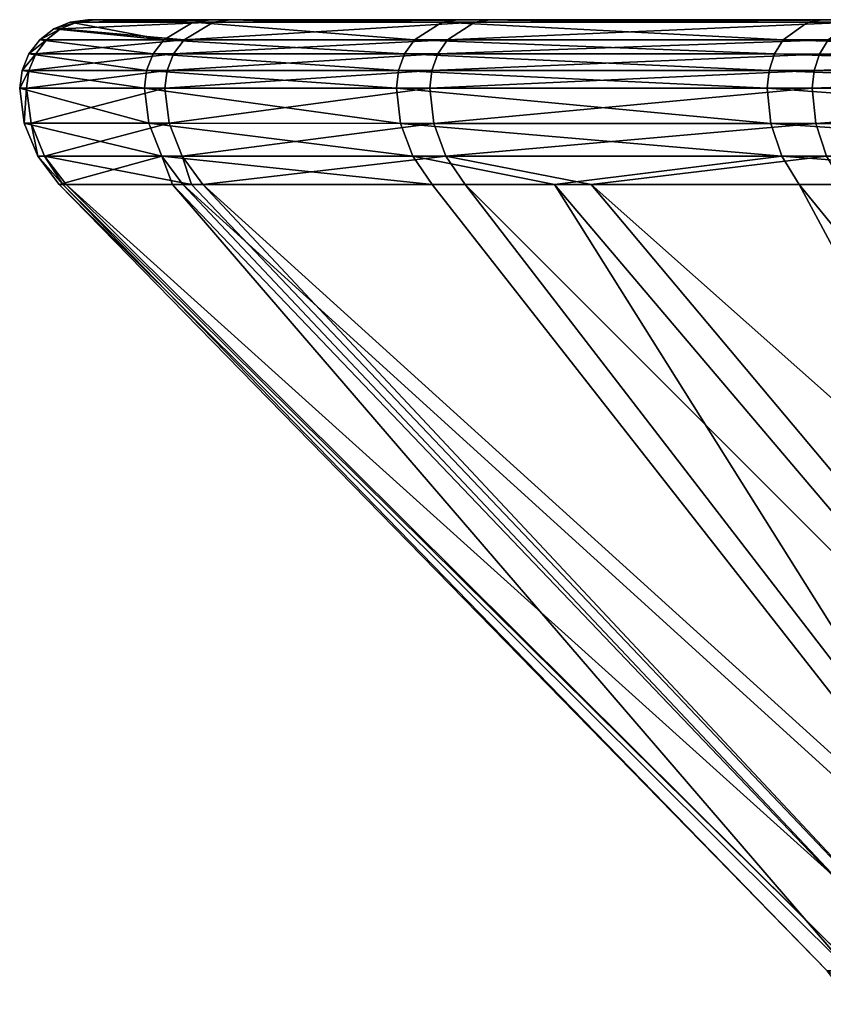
# Model space of a CAD drawing. Extents: x -0.026 to 0.157, y -0.18 to 0.125.
# Tile 251 of 256: x 0.10017 to 0.10604, y 0.1183 to 0.1255. Entities that reach past the tile are written whole.
import ezdxf

# ---------------------------------------------------------------- set-up
doc = ezdxf.new("R2010")
doc.units = 0
doc.layers.add('mesh', color=7, linetype='CONTINUOUS')

msp = doc.modelspace()

# ---------------------------------------------------------------- meshes
at = {"layer": 'mesh'}
mesh = msp.add_polyface(dxfattribs=at)
corners = [(0.1010805, 0.1249958, 0.0628642), (0.100186, 0.1251254, 0.0577123), (0.101097, 0.1251252, 0.0628597), (0.100169, 0.124996, 0.0577137), (0.1002363, 0.1251254, 0.0524852), (0.1002193, 0.124996, 0.0524835), (0.1012462, 0.1251252, 0.0473563), (0.1012299, 0.1249958, 0.0473515), (0.1002358, 0.125246, 0.0577082), (0.1011452, 0.1252458, 0.0628465), (0.100286, 0.125246, 0.0524903), (0.1012942, 0.1252458, 0.0473704), (0.100315, 0.1253495, 0.0577016), (0.1003651, 0.1253495, 0.0524984), (0.1004681, 0.125429, 0.0525089), (0.1004182, 0.125429, 0.057693), (0.1005881, 0.1254789, 0.0525212), (0.1005384, 0.1254789, 0.0576831), (0.1015854, 0.1254787, 0.0474563), (0.1007168, 0.1254959, 0.0525344), (0.1006673, 0.1254959, 0.0576724), (0.1003012, 0.124498, 0.0577027), (0.1002026, 0.1247383, 0.0577109), (0.1012085, 0.1244978, 0.0628291), (0.1002529, 0.1247383, 0.0524869), (0.1003514, 0.1244979, 0.052497), (0.1012622, 0.1247381, 0.047361), (0.1013572, 0.1244978, 0.0473891), (0.1011131, 0.1247381, 0.0628553), (0.1013704, 0.1253494, 0.0473929), (0.1012218, 0.1253494, 0.0628255)]
mesh.append_faces([[corners[k] for k in face] for face in [(0, 1, 2, 2), (3, 1, 0, 0), (3, 4, 1, 1), (5, 4, 3, 3), (5, 6, 4, 4), (7, 6, 5, 5), (2, 8, 9, 9), (1, 8, 2, 2), (1, 10, 8, 8), (4, 10, 1, 1), (4, 11, 10, 10), (6, 11, 4, 4), (8, 12, 9, 9), (8, 13, 12, 12), (10, 13, 8, 8), (12, 14, 15, 15), (13, 14, 12, 12), (15, 16, 17, 17), (14, 16, 15, 15), (14, 18, 16, 16), (17, 19, 20, 20), (16, 19, 17, 17), (21, 22, 23, 23), (21, 24, 22, 22), (25, 24, 21, 21), (25, 26, 24, 24), (27, 26, 25, 25), (28, 3, 0, 0), (22, 3, 28, 28), (22, 5, 3, 3), (24, 5, 22, 22), (24, 7, 5, 5), (26, 7, 24, 24), (10, 29, 13, 13), (11, 29, 10, 10), (12, 15, 30, 30), (13, 29, 14, 14), (15, 17, 30, 30)]])
mesh = msp.add_polyface(dxfattribs=at)
corners = [(0.102923, 0.1249955, 0.0677595), (0.101097, 0.1251252, 0.0628597), (0.1029383, 0.1251249, 0.067752), (0.1010805, 0.1249958, 0.0628642), (0.1012299, 0.1249958, 0.0473515), (0.1031814, 0.1251249, 0.0425003), (0.1012462, 0.1251252, 0.0473563), (0.1031662, 0.1249955, 0.0424926), (0.105976, 0.1251245, 0.0380826), (0.1011452, 0.1252458, 0.0628465), (0.1029832, 0.1252455, 0.0677302), (0.103226, 0.1252455, 0.042523), (0.1012942, 0.1252458, 0.0473704), (0.1060155, 0.125245, 0.0381131), (0.1032564, 0.1254784, 0.0675975), (0.1015628, 0.1254958, 0.062732), (0.1033727, 0.1254954, 0.0675409), (0.101438, 0.1254787, 0.0627662), (0.1006673, 0.1254959, 0.0576724), (0.1005384, 0.1254789, 0.0576831), (0.1005881, 0.1254789, 0.0525212), (0.1017095, 0.1254957, 0.0474929), (0.1007168, 0.1254959, 0.0525344), (0.1015854, 0.1254787, 0.0474563), (0.1036117, 0.1254954, 0.0427198), (0.1034964, 0.1254784, 0.042661), (0.1030423, 0.1244975, 0.0677014), (0.1011131, 0.1247381, 0.0628553), (0.1029533, 0.1247378, 0.0677447), (0.1012085, 0.1244978, 0.0628291), (0.1002026, 0.1247383, 0.0577109), (0.1013572, 0.1244978, 0.0473891), (0.1031963, 0.1247378, 0.0425079), (0.1012622, 0.1247381, 0.047361), (0.1032845, 0.1244975, 0.0425529), (0.1059624, 0.124995, 0.0380722), (0.1012218, 0.1253494, 0.0628255), (0.1030547, 0.1253491, 0.0676955), (0.100315, 0.1253495, 0.0577016), (0.1032967, 0.125349, 0.0425591), (0.1013704, 0.1253494, 0.0473929), (0.1004681, 0.125429, 0.0525089)]
mesh.append_faces([[corners[k] for k in face] for face in [(0, 1, 2, 2), (3, 1, 0, 0), (4, 5, 6, 6), (7, 5, 4, 4), (7, 8, 5, 5), (2, 9, 10, 10), (1, 9, 2, 2), (6, 11, 12, 12), (5, 11, 6, 6), (5, 13, 11, 11), (14, 15, 16, 16), (17, 15, 14, 14), (17, 18, 15, 15), (19, 18, 17, 17), (20, 21, 22, 22), (23, 21, 20, 20), (23, 24, 21, 21), (25, 24, 23, 23), (26, 27, 28, 28), (29, 27, 26, 26), (29, 30, 27, 27), (31, 32, 33, 33), (34, 32, 31, 31), (28, 3, 0, 0), (27, 3, 28, 28), (33, 7, 4, 4), (32, 7, 33, 33), (32, 35, 7, 7), (10, 36, 37, 37), (9, 36, 10, 10), (9, 38, 36, 36), (12, 39, 40, 40), (11, 39, 12, 12), (37, 17, 14, 14), (36, 17, 37, 37), (36, 19, 17, 17), (40, 23, 41, 41), (40, 25, 23, 23), (39, 25, 40, 40)]])
mesh = msp.add_polyface(dxfattribs=at)
corners = [(0.1056335, 0.1249951, 0.0722329), (0.1056472, 0.1251245, 0.0722227), (0.1091199, 0.1249945, 0.076132), (0.1029383, 0.1251249, 0.067752), (0.102923, 0.1249955, 0.0677595), (0.1059624, 0.124995, 0.0380722), (0.105976, 0.1251245, 0.0380826), (0.1031662, 0.1249955, 0.0424926), (0.1095346, 0.1251239, 0.0342536), (0.1095233, 0.1249944, 0.0342409), (0.1056874, 0.1252451, 0.072193), (0.1091316, 0.1251239, 0.0761195), (0.1029832, 0.1252455, 0.0677302), (0.1060155, 0.125245, 0.0381131), (0.1031814, 0.1251249, 0.0425003), (0.1095679, 0.1252444, 0.0342909), (0.1059315, 0.125478, 0.0720124), (0.1033727, 0.1254954, 0.0675409), (0.1060355, 0.125495, 0.0719354), (0.1032564, 0.1254784, 0.0675975), (0.1034964, 0.1254784, 0.042661), (0.1063586, 0.125495, 0.0383774), (0.1036117, 0.1254954, 0.0427198), (0.1062561, 0.125478, 0.0382984), (0.1057402, 0.124497, 0.0721538), (0.1029533, 0.1247378, 0.0677447), (0.1056606, 0.1247373, 0.0722128), (0.1032845, 0.1244975, 0.0425529), (0.1059892, 0.1247373, 0.0380928), (0.1031963, 0.1247378, 0.0425079), (0.1060676, 0.124497, 0.0381533), (0.1095457, 0.1247367, 0.0342661), (0.1091429, 0.1247368, 0.0761072), (0.128416, 0.1254912, 0.0553703), (0.1006673, 0.1254959, 0.0576724), (0.1007168, 0.1254959, 0.0525344), (0.1057513, 0.1253486, 0.0721457), (0.1091656, 0.1252445, 0.0760829), (0.1030547, 0.1253491, 0.0676955), (0.103226, 0.1252455, 0.042523), (0.1060785, 0.1253486, 0.0381616), (0.1032967, 0.125349, 0.0425591), (0.1096209, 0.125348, 0.0343501), (0.1092197, 0.125348, 0.0760247), (0.1097704, 0.1254774, 0.0345172), (0.1093723, 0.1254774, 0.0758605)]
mesh.append_faces([[corners[k] for k in face] for face in [(0, 1, 2, 2), (0, 3, 1, 1), (4, 3, 0, 0), (5, 6, 7, 7), (5, 8, 6, 6), (9, 8, 5, 5), (1, 10, 11, 11), (1, 12, 10, 10), (3, 12, 1, 1), (6, 13, 14, 14), (6, 15, 13, 13), (16, 17, 18, 18), (19, 17, 16, 16), (20, 21, 22, 22), (23, 21, 20, 20), (24, 25, 26, 26), (27, 28, 29, 29), (30, 31, 28, 28), (26, 0, 32, 32), (26, 4, 0, 0), (25, 4, 26, 26), (28, 5, 29, 29), (28, 9, 5, 5), (33, 34, 35, 35), (10, 36, 37, 37), (10, 38, 36, 36), (12, 38, 10, 10), (39, 40, 41, 41), (13, 40, 39, 39), (13, 42, 40, 40), (36, 16, 43, 43), (36, 19, 16, 16), (38, 19, 36, 36), (41, 23, 20, 20), (40, 23, 41, 41), (40, 44, 23, 23), (16, 18, 45, 45), (23, 44, 21, 21)]])
mesh = msp.add_polyface(dxfattribs=at)
corners = [(0.1132634, 0.1249938, 0.0793241), (0.1091316, 0.1251239, 0.0761195), (0.1132726, 0.1251232, 0.0793097), (0.1091199, 0.1249945, 0.076132), (0.1056472, 0.1251245, 0.0722227), (0.1095233, 0.1249944, 0.0342409), (0.1137363, 0.1251231, 0.0311437), (0.1095346, 0.1251239, 0.0342536), (0.1137275, 0.1249937, 0.0311292), (0.1091656, 0.1252445, 0.0760829), (0.1132993, 0.1252438, 0.0792675), (0.1056874, 0.1252451, 0.072193), (0.1095679, 0.1252444, 0.0342909), (0.105976, 0.1251245, 0.0380826), (0.1137622, 0.1252437, 0.0311865), (0.1133344, 0.1244958, 0.0792119), (0.1091429, 0.1247368, 0.0761072), (0.1132814, 0.1247361, 0.0792956), (0.1092103, 0.1244964, 0.0760347), (0.1056606, 0.1247373, 0.0722128), (0.1096117, 0.1244964, 0.0343399), (0.1137449, 0.124736, 0.0311581), (0.1095457, 0.1247367, 0.0342661), (0.1056335, 0.1249951, 0.0722329), (0.1059892, 0.1247373, 0.0380928), (0.128416, 0.1254912, 0.0553703), (0.1060355, 0.125495, 0.0719354), (0.1033727, 0.1254954, 0.0675409), (0.1015628, 0.1254958, 0.062732), (0.1006673, 0.1254959, 0.0576724), (0.1036117, 0.1254954, 0.0427198), (0.1063586, 0.125495, 0.0383774), (0.1017095, 0.1254957, 0.0474929), (0.1092197, 0.125348, 0.0760247), (0.1133418, 0.1253473, 0.0792004), (0.1057513, 0.1253486, 0.0721457), (0.1096209, 0.125348, 0.0343501), (0.1060155, 0.125245, 0.0381131), (0.1138034, 0.1253473, 0.0312544), (0.1093723, 0.1254774, 0.0758605), (0.1134616, 0.1254767, 0.0790109), (0.1059315, 0.125478, 0.0720124), (0.1097704, 0.1254774, 0.0345172), (0.1060785, 0.1253486, 0.0381616), (0.1139196, 0.1254767, 0.0314461), (0.1135308, 0.1254937, 0.0789016), (0.1139866, 0.1254937, 0.0315568)]
mesh.append_faces([[corners[k] for k in face] for face in [(0, 1, 2, 2), (3, 1, 0, 0), (3, 4, 1, 1), (5, 6, 7, 7), (8, 6, 5, 5), (2, 9, 10, 10), (1, 9, 2, 2), (1, 11, 9, 9), (7, 12, 13, 13), (7, 14, 12, 12), (6, 14, 7, 7), (15, 16, 17, 17), (18, 19, 16, 16), (20, 21, 22, 22), (17, 3, 0, 0), (16, 3, 17, 17), (16, 23, 3, 3), (22, 5, 24, 24), (22, 8, 5, 5), (21, 8, 22, 22), (25, 26, 27, 27), (25, 28, 29, 29), (25, 30, 31, 31), (25, 32, 30, 30), (10, 33, 34, 34), (9, 33, 10, 10), (9, 35, 33, 33), (12, 36, 37, 37), (12, 38, 36, 36), (14, 38, 12, 12), (34, 39, 40, 40), (33, 39, 34, 34), (33, 41, 39, 39), (36, 42, 43, 43), (36, 44, 42, 42), (38, 44, 36, 36), (40, 39, 45, 45), (44, 46, 42, 42), (25, 39, 26, 26)]])
mesh = msp.add_polyface(dxfattribs=at)
corners = [(0.1179229, 0.124993, 0.0817005), (0.1179293, 0.1251224, 0.0816847), (0.1229398, 0.1249921, 0.0831803), (0.1132726, 0.1251232, 0.0793097), (0.1132634, 0.1249938, 0.0793241), (0.1137275, 0.1249937, 0.0311292), (0.1184379, 0.1251223, 0.0288589), (0.1137363, 0.1251231, 0.0311437), (0.1184319, 0.1249929, 0.0288429), (0.1234792, 0.1251215, 0.0274768), (0.1179478, 0.125243, 0.0816383), (0.1229431, 0.1251216, 0.0831636), (0.1132993, 0.1252438, 0.0792675), (0.1184555, 0.1252429, 0.0289056), (0.1137622, 0.1252437, 0.0311865), (0.123488, 0.1252421, 0.027526), (0.1180602, 0.1254759, 0.0813563), (0.1135308, 0.1254937, 0.0789016), (0.1181081, 0.125493, 0.0812361), (0.1134616, 0.1254767, 0.0790109), (0.1139196, 0.1254767, 0.0314461), (0.1186081, 0.1254929, 0.0293109), (0.1139866, 0.1254937, 0.0315568), (0.1185625, 0.1254759, 0.0291898), (0.1235635, 0.1254921, 0.0279524), (0.1179354, 0.1247353, 0.0816692), (0.1132814, 0.1247361, 0.0792956), (0.1137449, 0.124736, 0.0311581), (0.1184437, 0.1247352, 0.0288745), (0.1234762, 0.1249921, 0.02746), (0.128416, 0.1254912, 0.0553703), (0.1033727, 0.1254954, 0.0675409), (0.1015628, 0.1254958, 0.062732), (0.1007168, 0.1254959, 0.0525344), (0.1017095, 0.1254957, 0.0474929), (0.1179772, 0.1253465, 0.0815645), (0.1229527, 0.1252421, 0.0831146), (0.1133418, 0.1253473, 0.0792004), (0.1184835, 0.1253465, 0.02898), (0.1138034, 0.1253473, 0.0312544), (0.1235018, 0.1253456, 0.0276042), (0.1235409, 0.1254751, 0.027825), (0.1093723, 0.1254774, 0.0758605), (0.1097704, 0.1254774, 0.0345172), (0.1063586, 0.125495, 0.0383774)]
mesh.append_faces([[corners[k] for k in face] for face in [(0, 1, 2, 2), (0, 3, 1, 1), (4, 3, 0, 0), (5, 6, 7, 7), (8, 6, 5, 5), (8, 9, 6, 6), (1, 10, 11, 11), (1, 12, 10, 10), (3, 12, 1, 1), (7, 13, 14, 14), (6, 13, 7, 7), (6, 15, 13, 13), (16, 17, 18, 18), (19, 17, 16, 16), (20, 21, 22, 22), (23, 21, 20, 20), (23, 24, 21, 21), (25, 4, 0, 0), (26, 4, 25, 25), (27, 8, 5, 5), (28, 29, 8, 8), (30, 18, 17, 17), (31, 32, 30, 30), (33, 34, 30, 30), (30, 22, 21, 21), (10, 35, 36, 36), (10, 37, 35, 35), (12, 37, 10, 10), (14, 38, 39, 39), (13, 38, 14, 14), (13, 40, 38, 38), (35, 19, 16, 16), (37, 19, 35, 35), (39, 23, 20, 20), (38, 23, 39, 39), (38, 41, 23, 23), (17, 42, 30, 30), (30, 43, 22, 22), (44, 43, 30, 30)]])
mesh = msp.add_polyface(dxfattribs=at)
corners = [(0.1060676, 0.124497, 0.0381533), (0.1032845, 0.1244975, 0.0425529), (0.1043468, 0.1242906, 0.0411671), (0.1061924, 0.1242903, 0.0382495), (0.1034249, 0.1242908, 0.0426245), (0.1015084, 0.1242911, 0.0474337), (0.1013572, 0.1244978, 0.0473891), (0.1014252, 0.1242911, 0.047856), (0.1003514, 0.1244979, 0.052497), (0.1005082, 0.1242913, 0.052513), (0.1004832, 0.1242913, 0.0551014), (0.1003012, 0.124498, 0.0577027), (0.1004583, 0.1242913, 0.0576897), (0.1012085, 0.1244978, 0.0628291), (0.1012855, 0.1242911, 0.0623635), (0.1013605, 0.1242911, 0.0627874), (0.1031841, 0.1242908, 0.0676325), (0.1030423, 0.1244975, 0.0677014), (0.1040778, 0.1242907, 0.0691074), (0.1057402, 0.124497, 0.0721538), (0.1058669, 0.1242904, 0.07206), (0.1029533, 0.1247378, 0.0677447), (0.1059892, 0.1247373, 0.0380928), (0.1089575, 0.1185411, 0.0663556), (0.1076901, 0.1185413, 0.0637219), (0.1067773, 0.1185415, 0.0609454), (0.1062347, 0.1185416, 0.0580734), (0.1060717, 0.1185416, 0.0551552), (0.1062909, 0.1185416, 0.0522407), (0.1068887, 0.1185415, 0.0493797), (0.1078548, 0.1185413, 0.0466212), (0.1091726, 0.1185411, 0.0440124)]
mesh.append_faces([[corners[k] for k in face] for face in [(0, 1, 2, 2), (2, 3, 0, 0), (1, 4, 2, 2), (1, 5, 4, 4), (6, 5, 1, 1), (6, 7, 5, 5), (8, 7, 6, 6), (8, 9, 7, 7), (8, 10, 9, 9), (11, 10, 8, 8), (11, 12, 10, 10), (13, 12, 11, 11), (13, 14, 12, 12), (13, 15, 14, 14), (13, 16, 15, 15), (17, 16, 13, 13), (17, 18, 16, 16), (19, 18, 17, 17), (19, 20, 18, 18), (17, 21, 19, 19), (0, 22, 1, 1), (23, 18, 20, 20), (24, 16, 18, 18), (24, 15, 16, 16), (25, 15, 24, 24), (25, 14, 15, 15), (26, 14, 25, 25), (26, 12, 14, 14), (27, 12, 26, 26), (27, 10, 12, 12), (28, 10, 27, 27), (28, 9, 10, 10), (29, 9, 28, 28), (29, 7, 9, 9), (29, 5, 7, 7), (30, 5, 29, 29), (30, 4, 5, 5), (31, 2, 4, 4)]])
mesh = msp.add_polyface(dxfattribs=at)
corners = [(0.1137962, 0.1244957, 0.0312428), (0.1097168, 0.1242897, 0.0344575), (0.1138779, 0.124289, 0.0313776), (0.1096117, 0.1244964, 0.0343399), (0.1088366, 0.1242899, 0.0354045), (0.1060676, 0.124497, 0.0381533), (0.1061924, 0.1242903, 0.0382495), (0.1057402, 0.124497, 0.0721538), (0.1092103, 0.1244964, 0.0760347), (0.1084558, 0.1242899, 0.0749555), (0.1058669, 0.1242904, 0.07206), (0.1093175, 0.1242898, 0.0759192), (0.1134186, 0.1242891, 0.0790787), (0.1133344, 0.1244958, 0.0792119), (0.1091429, 0.1247368, 0.0761072), (0.1056606, 0.1247373, 0.0722128), (0.1095457, 0.1247367, 0.0342661), (0.1137449, 0.124736, 0.0311581), (0.1091207, 0.1182961, 0.0662635), (0.1089575, 0.1185411, 0.0663556), (0.1105579, 0.1185409, 0.0688013), (0.1078639, 0.1182964, 0.0636519), (0.1076901, 0.1185413, 0.0637219), (0.1069588, 0.1182965, 0.0608986), (0.1067773, 0.1185415, 0.0609454), (0.1064207, 0.1182966, 0.0580507), (0.1062347, 0.1185416, 0.0580734), (0.106259, 0.1182966, 0.055157), (0.1060717, 0.1185416, 0.0551552), (0.1064764, 0.1182966, 0.0522669), (0.1062909, 0.1185416, 0.0522407), (0.1070692, 0.1182965, 0.0494299), (0.1068887, 0.1185415, 0.0493797), (0.1080272, 0.1182963, 0.0466946), (0.1078548, 0.1185413, 0.0466212), (0.109334, 0.1182961, 0.0441077), (0.1091726, 0.1185411, 0.0440124), (0.1109673, 0.1182958, 0.0417135), (0.1108198, 0.1185408, 0.0415979), (0.1146425, 0.1185402, 0.0729654), (0.1124637, 0.1185405, 0.0710172), (0.1040778, 0.1242907, 0.0691074), (0.1034249, 0.1242908, 0.0426245), (0.1043468, 0.1242906, 0.0411671), (0.112768, 0.1185405, 0.0394192), (0.1149839, 0.1185401, 0.0375133)]
mesh.append_faces([[corners[k] for k in face] for face in [(0, 1, 2, 2), (3, 1, 0, 0), (3, 4, 1, 1), (5, 4, 3, 3), (5, 6, 4, 4), (7, 8, 9, 9), (9, 10, 7, 7), (8, 11, 9, 9), (8, 12, 11, 11), (13, 12, 8, 8), (8, 14, 13, 13), (7, 15, 8, 8), (3, 16, 5, 5), (0, 17, 3, 3), (18, 19, 20, 20), (21, 22, 19, 19), (23, 24, 22, 22), (25, 26, 24, 24), (27, 28, 26, 26), (29, 30, 28, 28), (31, 32, 30, 30), (33, 34, 32, 32), (35, 36, 34, 34), (37, 38, 36, 36), (39, 11, 12, 12), (40, 11, 39, 39), (40, 9, 11, 11), (20, 9, 40, 40), (20, 10, 9, 9), (19, 10, 20, 20), (22, 41, 19, 19), (36, 42, 34, 34), (38, 43, 36, 36), (38, 6, 43, 43), (44, 6, 38, 38), (44, 4, 6, 6), (45, 4, 44, 44), (45, 1, 4, 4), (45, 2, 1, 1)]])

doc.saveas('drawing.dxf')
